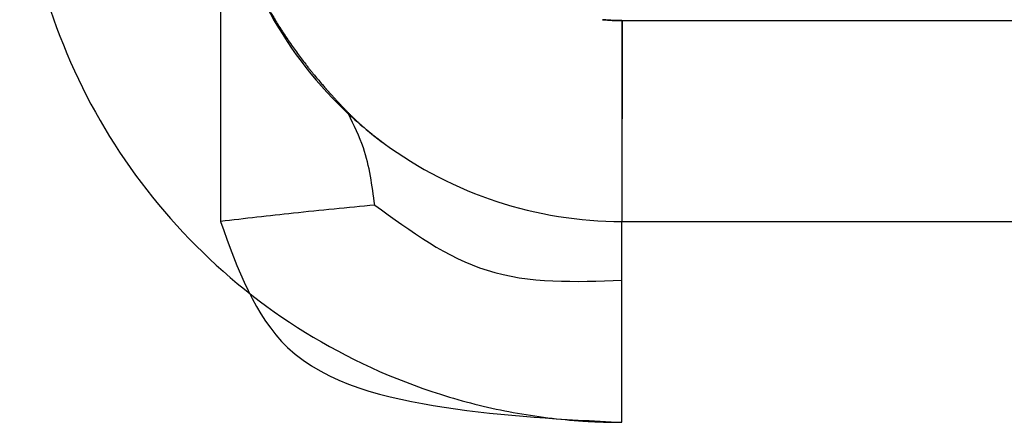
# Model space of a CAD drawing. Header units: inches. Extents: x -535 to 431, y -263 to 280.
# Tile 33 of 82: x -150.5 to -145.6, y 6.24 to 8.25. Entities that reach past the tile are written whole.
import ezdxf

# ---------------------------------------------------------------- set-up
doc = ezdxf.new("R2010")
doc.units = ezdxf.units.IN
doc.linetypes.add('DASHED', pattern=[15, 7, -8])

# ---------------------------------------------------------------- blocks, each defined once
blk = doc.blocks.new('013_G23_G27_BF_B14R_Motor_Bgr_63_EEXDe_1_1__5', base_point=(-375.5, -86.258))
at = {"color": 7, "linetype": 'Continuous'}
for p, q in [((-149.5, 9.2002), (-149.5, 7.242)), ((-147.5, 7.242), (-113, 7.242))]:
    blk.add_line(p, q, dxfattribs=at)
at = {"color": 1, "linetype": 'Continuous'}
for p, q in [((-147.5, 8.242), (-147.5, 7.242)), ((-147.5, 8.242), (-147.4998, 8.242)), ((-147.4998, 8.242), (-113, 8.242))]:
    blk.add_line(p, q, dxfattribs=at)
at = {"color": 7, "linetype": 'Continuous'}
for start, end in [(-153.4349, -135), (-135, -126.3442), (-126.3442, -90)]:
    blk.add_arc((-147.5, 9.242), 2, start, end, dxfattribs=at)
at = {"color": 1, "linetype": 'Continuous'}
blk.add_arc((-147.5, 9.242), 1, -95.5385, -90, dxfattribs=at)
at = {"color": 1, "linetype": 'DASHED'}
for points, knots in [([(-150.5, 9.2424), (-150.4998, 9.2137), (-150.4993, 9.1562), (-150.4916, 8.9825), (-150.4615, 8.722), (-150.351, 8.2543), (-150.1029, 7.6893), (-149.6433, 7.0992), (-149.0533, 6.6394), (-148.4885, 6.3913), (-148.0212, 6.2807), (-147.7609, 6.2505), (-147.587, 6.2428), (-147.5293, 6.2423), (-147.5004, 6.242)], [0, 0, 0, 0, 0.08616, 0.172274, 0.521578, 0.87093, 1.611483, 2.352036, 3.092588, 3.833141, 4.181973, 4.530753, 4.617373, 4.703939, 4.703939, 4.703939, 4.703939]), ([(-149.4207, 8.6846), (-149.4182, 8.6762), (-149.4132, 8.6591), (-149.3958, 8.604), (-149.3663, 8.5217), (-149.322, 8.4195), (-149.2749, 8.3264), (-149.2211, 8.2325), (-149.1553, 8.1313), (-149.0894, 8.042), (-149.028, 7.9653), (-148.9867, 7.9167), (-148.951, 7.8763), (-148.9289, 7.852), (-148.9091, 7.8306), (-148.8965, 7.8174), (-148.8882, 7.8086), (-148.8848, 7.8051), (-148.8831, 7.8033)], [0, 0, 0, 0, 0.026354, 0.053572, 0.173287, 0.288435, 0.387401, 0.486131, 0.613016, 0.749287, 0.818829, 0.907985, 0.940399, 0.980634, 1.006426, 1.027938, 1.03535, 1.042681, 1.042681, 1.042681, 1.042681]), ([(-147.5, 8.242), (-147.508, 8.2421), (-147.5241, 8.2422), (-147.5483, 8.2431), (-147.5724, 8.2445), (-147.5885, 8.246), (-147.5965, 8.2467)], [0, 0, 0, 0, 0.02411132, 0.04822291, 0.07245019, 0.09666165, 0.09666165, 0.09666165, 0.09666165]), ([(-147.4998, 8.242), (-147.4998, 8.2394), (-147.4998, 8.2342), (-147.4998, 8.2263), (-147.4998, 8.2184), (-147.4998, 8.2104), (-147.4998, 8.2025), (-147.4998, 8.1945), (-147.4998, 8.1865), (-147.4998, 8.1784), (-147.4998, 8.1704), (-147.4998, 8.1623), (-147.4998, 8.1542), (-147.4998, 8.1461), (-147.4998, 8.138), (-147.4998, 8.1298), (-147.4998, 8.1217), (-147.4998, 8.1135), (-147.4998, 8.1053), (-147.4998, 8.0971), (-147.4998, 8.0889), (-147.4998, 8.0807), (-147.4998, 8.0724), (-147.4998, 8.0642), (-147.4998, 8.0559), (-147.4998, 8.0477), (-147.4998, 8.0394), (-147.4998, 8.0311), (-147.4998, 8.0228), (-147.4998, 8.0145), (-147.4998, 8.0063), (-147.4998, 7.998), (-147.4998, 7.9897), (-147.4998, 7.9814), (-147.4998, 7.9731), (-147.4998, 7.9648), (-147.4998, 7.9565), (-147.4998, 7.9482), (-147.4998, 7.94), (-147.4998, 7.9317), (-147.4998, 7.9234), (-147.4998, 7.9151), (-147.4998, 7.9069), (-147.4998, 7.8986), (-147.4998, 7.8904), (-147.4998, 7.8822), (-147.4998, 7.8748), (-147.4998, 7.8683), (-147.4998, 7.8628), (-147.4998, 7.8572), (-147.4998, 7.8516), (-147.4998, 7.846), (-147.4998, 7.8405), (-147.4998, 7.8349), (-147.4998, 7.8294), (-147.4998, 7.8239), (-147.4998, 7.8183), (-147.4998, 7.8128), (-147.4998, 7.8073), (-147.4998, 7.8019), (-147.4998, 7.7964), (-147.4998, 7.7909), (-147.4998, 7.7855), (-147.4998, 7.78), (-147.4998, 7.7746), (-147.4998, 7.7692), (-147.4998, 7.7638), (-147.4998, 7.7584), (-147.4998, 7.753), (-147.4999, 7.7476), (-147.4999, 7.7423), (-147.4999, 7.7369), (-147.4999, 7.7316), (-147.4999, 7.7263), (-147.4999, 7.721), (-147.4999, 7.7158), (-147.4999, 7.7105), (-147.4999, 7.7053), (-147.4999, 7.7), (-147.4999, 7.6948), (-147.4999, 7.6896), (-147.4999, 7.6845), (-147.4999, 7.6793), (-147.4999, 7.6742), (-147.4999, 7.6691), (-147.4999, 7.664), (-147.4999, 7.6589), (-147.4999, 7.6538), (-147.4999, 7.6488), (-147.4999, 7.6438), (-147.4999, 7.6388), (-147.4999, 7.6338), (-147.4999, 7.6289), (-147.4999, 7.624), (-147.4999, 7.619), (-147.4999, 7.6142), (-147.4999, 7.6093), (-147.4999, 7.6045), (-147.4999, 7.5997), (-147.4999, 7.5949), (-147.4999, 7.5901), (-147.4999, 7.5854), (-147.4999, 7.5806), (-147.4999, 7.576), (-147.4999, 7.5713), (-147.4999, 7.5666), (-147.4999, 7.562), (-147.4999, 7.5574), (-147.4999, 7.5529), (-147.4999, 7.5484), (-147.4999, 7.5439), (-147.4999, 7.5394), (-147.4999, 7.5351), (-147.4999, 7.5311), (-147.4999, 7.5272), (-147.4999, 7.5234), (-147.4999, 7.5197), (-147.4999, 7.5159), (-147.4999, 7.5122), (-147.4999, 7.5084), (-147.4999, 7.5047), (-147.4999, 7.5011), (-147.4999, 7.4974), (-147.4999, 7.4938), (-147.4999, 7.4902), (-147.4999, 7.4866), (-147.4999, 7.4831), (-147.4999, 7.4795), (-147.4999, 7.476), (-147.4999, 7.4726), (-147.4999, 7.4691), (-147.4999, 7.4657), (-147.4999, 7.4623), (-147.4999, 7.4589), (-147.4999, 7.4555), (-147.4999, 7.4522), (-147.4999, 7.4489), (-147.4999, 7.4456), (-147.4999, 7.4423), (-147.4999, 7.4391), (-147.4999, 7.4358), (-147.4999, 7.4327), (-147.4999, 7.4295), (-147.4999, 7.4263), (-147.4999, 7.4232), (-147.4999, 7.4201), (-147.4999, 7.4171), (-147.4999, 7.414), (-147.4999, 7.411), (-147.4999, 7.408), (-147.4999, 7.4051), (-147.4999, 7.4021), (-147.4999, 7.3992), (-147.4999, 7.3963), (-147.4999, 7.3935), (-147.4999, 7.3906), (-147.4999, 7.3878), (-147.4999, 7.385), (-147.4999, 7.3823), (-147.4999, 7.3796), (-147.4999, 7.3769), (-147.4999, 7.3742), (-147.4999, 7.3715), (-147.4999, 7.3689), (-147.4999, 7.3663), (-147.4999, 7.3637), (-147.4999, 7.3612), (-147.4999, 7.3587), (-147.4999, 7.3562), (-147.4999, 7.3537), (-147.4999, 7.3513), (-147.4999, 7.3489), (-147.4999, 7.3465), (-147.4999, 7.3442), (-147.4999, 7.3418), (-147.4999, 7.3395), (-147.4999, 7.3373), (-147.4999, 7.335), (-147.4999, 7.3328), (-147.4999, 7.3306), (-147.4999, 7.3285), (-147.4999, 7.3263), (-147.4999, 7.3242), (-147.4999, 7.3222), (-147.4999, 7.3201), (-147.4999, 7.3181), (-147.4999, 7.3161), (-147.4999, 7.3142), (-147.4999, 7.3122), (-147.4999, 7.3103), (-147.4999, 7.3085), (-147.4999, 7.3066), (-147.4999, 7.3048), (-147.4999, 7.303), (-147.4999, 7.3012), (-147.4999, 7.2995), (-147.4999, 7.2977), (-147.4999, 7.296), (-147.4999, 7.2944), (-147.4999, 7.2927), (-147.4999, 7.2911), (-147.4999, 7.2896), (-147.4999, 7.288), (-147.4999, 7.2865), (-147.4999, 7.285), (-147.4999, 7.2835), (-147.4999, 7.2821), (-147.4999, 7.2806), (-147.4999, 7.2792), (-147.4999, 7.2779), (-147.5, 7.2765), (-147.5, 7.2752), (-147.5, 7.2739), (-147.5, 7.2727), (-147.5, 7.2715), (-147.5, 7.2703), (-147.5, 7.2691), (-147.5, 7.2679), (-147.5, 7.2668), (-147.5, 7.2657), (-147.5, 7.2646), (-147.5, 7.2636), (-147.5, 7.2626), (-147.5, 7.2616), (-147.5, 7.2606), (-147.5, 7.2596), (-147.5, 7.2587), (-147.5, 7.2578), (-147.5, 7.2569), (-147.5, 7.256), (-147.5, 7.2551), (-147.5, 7.2543), (-147.5, 7.2535), (-147.5, 7.2527), (-147.5, 7.252), (-147.5, 7.2513), (-147.5, 7.2506), (-147.5, 7.2499), (-147.5, 7.2493), (-147.5, 7.2487), (-147.5, 7.2481), (-147.5, 7.2476), (-147.5, 7.247), (-147.5, 7.2466), (-147.5, 7.2461), (-147.5, 7.2456), (-147.5, 7.2452), (-147.5, 7.2448), (-147.5, 7.2445), (-147.5, 7.2441), (-147.5, 7.2438), (-147.5, 7.2435), (-147.5, 7.2433), (-147.5, 7.243), (-147.5, 7.2428), (-147.5, 7.2426), (-147.5, 7.2425), (-147.5, 7.2423), (-147.5, 7.2422), (-147.5, 7.2421), (-147.5, 7.2421), (-147.5, 7.242), (-147.5, 7.242), (-147.5, 7.242)], [0, 0, 0, 0, 0.007861, 0.015749, 0.023663, 0.031603, 0.039567, 0.047555, 0.055566, 0.063598, 0.071652, 0.079725, 0.087818, 0.095929, 0.104057, 0.112202, 0.120363, 0.128539, 0.136728, 0.14493, 0.153145, 0.161371, 0.169607, 0.177853, 0.186107, 0.194369, 0.202638, 0.210913, 0.219193, 0.227477, 0.235764, 0.244054, 0.252345, 0.260638, 0.26893, 0.27722, 0.285509, 0.293795, 0.302077, 0.310355, 0.318627, 0.326893, 0.335151, 0.343402, 0.351643, 0.359874, 0.368095, 0.373689, 0.379276, 0.384856, 0.390428, 0.395992, 0.401548, 0.407095, 0.412633, 0.418162, 0.423682, 0.429191, 0.43469, 0.440179, 0.445656, 0.451122, 0.456577, 0.46202, 0.46745, 0.472868, 0.478272, 0.483664, 0.489041, 0.494405, 0.499755, 0.50509, 0.51041, 0.515714, 0.521003, 0.526276, 0.531533, 0.536773, 0.541996, 0.547202, 0.55239, 0.55756, 0.562712, 0.567845, 0.57296, 0.578055, 0.58313, 0.588186, 0.593221, 0.598235, 0.603229, 0.608201, 0.613151, 0.61808, 0.622986, 0.62787, 0.632731, 0.637568, 0.642382, 0.647172, 0.651937, 0.656678, 0.661394, 0.666085, 0.67075, 0.675389, 0.680001, 0.684588, 0.689147, 0.693678, 0.698183, 0.702659, 0.707107, 0.710959, 0.714789, 0.718596, 0.72238, 0.726142, 0.729881, 0.733597, 0.73729, 0.74096, 0.744607, 0.74823, 0.751831, 0.755407, 0.758961, 0.762491, 0.765997, 0.769479, 0.772937, 0.776372, 0.779783, 0.783169, 0.786531, 0.789869, 0.793183, 0.796472, 0.799737, 0.802977, 0.806192, 0.809382, 0.812548, 0.815689, 0.818804, 0.821895, 0.82496, 0.828, 0.831015, 0.834004, 0.836967, 0.839905, 0.842817, 0.845704, 0.848564, 0.851399, 0.854207, 0.856989, 0.859745, 0.862475, 0.865178, 0.867854, 0.870504, 0.873128, 0.875724, 0.878294, 0.880837, 0.883353, 0.885841, 0.888303, 0.890737, 0.893144, 0.895523, 0.897875, 0.900199, 0.902496, 0.904764, 0.907005, 0.909218, 0.911403, 0.913559, 0.915687, 0.917788, 0.919859, 0.921902, 0.923917, 0.925903, 0.92786, 0.929788, 0.931699, 0.933582, 0.935438, 0.937265, 0.939065, 0.940838, 0.942583, 0.944301, 0.945991, 0.947654, 0.94929, 0.950898, 0.952479, 0.954033, 0.95556, 0.95706, 0.958533, 0.959979, 0.961398, 0.96279, 0.964155, 0.965493, 0.966805, 0.96809, 0.969348, 0.97058, 0.971785, 0.972964, 0.974117, 0.975242, 0.976342, 0.977415, 0.978462, 0.979483, 0.980478, 0.981446, 0.982389, 0.983305, 0.984246, 0.985158, 0.986041, 0.986896, 0.987723, 0.988522, 0.989293, 0.990035, 0.990751, 0.991438, 0.992098, 0.99273, 0.993335, 0.993913, 0.994464, 0.994988, 0.995485, 0.995955, 0.996399, 0.996816, 0.997207, 0.997571, 0.99791, 0.998222, 0.998509, 0.99877, 0.999006, 0.999216, 0.999401, 0.999561, 0.999696, 0.999806, 0.999891, 0.999952, 0.999988, 1, 1, 1, 1]), ([(-148.8831, 7.8033), (-148.8866, 7.8068), (-148.8933, 7.8134), (-148.9023, 7.8204), (-148.9088, 7.8246), (-148.9121, 7.8265), (-148.9137, 7.8275), (-148.9142, 7.8278)], [0, 0, 0, 0, 0.01473357, 0.02823274, 0.03407038, 0.03790795, 0.03973806, 0.03973806, 0.03973806, 0.03973806]), ([(-148.8617, 7.7772), (-148.8653, 7.7821), (-148.8719, 7.7912), (-148.8796, 7.7995), (-148.8831, 7.8033)], [0, 0, 0, 0, 0.01820362, 0.03381813, 0.03381813, 0.03381813, 0.03381813]), ([(-148.8831, 7.8033), (-148.8704, 7.7904), (-148.8454, 7.7649), (-148.8078, 7.7299), (-148.7709, 7.6978), (-148.7465, 7.6782), (-148.7343, 7.6684)], [0, 0, 0, 0, 0.0543709, 0.1071672, 0.1540207, 0.2009898, 0.2009898, 0.2009898, 0.2009898]), ([(-148.7343, 7.6684), (-148.7303, 7.6653), (-148.7223, 7.659), (-148.7101, 7.6497), (-148.6978, 7.6403), (-148.6895, 7.6342), (-148.6853, 7.6311)], [0, 0, 0, 0, 0.01522852, 0.0305187, 0.04604483, 0.06163899, 0.06163899, 0.06163899, 0.06163899]), ([(-147.5004, 6.242), (-147.5004, 6.2455), (-147.5004, 6.2525), (-147.5004, 6.2629), (-147.5004, 6.2734), (-147.5004, 6.284), (-147.5004, 6.2945), (-147.5004, 6.3052), (-147.5004, 6.3158), (-147.5004, 6.3265), (-147.5004, 6.3372), (-147.5004, 6.348), (-147.5004, 6.3588), (-147.5004, 6.3696), (-147.5004, 6.3805), (-147.5004, 6.3913), (-147.5004, 6.4022), (-147.5004, 6.4131), (-147.5004, 6.424), (-147.5004, 6.4349), (-147.5004, 6.4459), (-147.5004, 6.4568), (-147.5003, 6.4678), (-147.5003, 6.4788), (-147.5003, 6.4897), (-147.5003, 6.5007), (-147.5003, 6.5117), (-147.5003, 6.5227), (-147.5003, 6.5336), (-147.5003, 6.5446), (-147.5003, 6.5555), (-147.5003, 6.5665), (-147.5003, 6.5774), (-147.5003, 6.5883), (-147.5003, 6.5992), (-147.5003, 6.609), (-147.5003, 6.6175), (-147.5003, 6.6249), (-147.5003, 6.6322), (-147.5003, 6.6396), (-147.5003, 6.6469), (-147.5003, 6.6542), (-147.5003, 6.6615), (-147.5003, 6.6688), (-147.5003, 6.6761), (-147.5003, 6.6833), (-147.5003, 6.6905), (-147.5003, 6.6977), (-147.5003, 6.7049), (-147.5003, 6.7121), (-147.5003, 6.7192), (-147.5003, 6.7263), (-147.5003, 6.7334), (-147.5003, 6.7405), (-147.5003, 6.7475), (-147.5003, 6.7546), (-147.5003, 6.7615), (-147.5003, 6.7685), (-147.5003, 6.7754), (-147.5003, 6.7823), (-147.5003, 6.7892), (-147.5003, 6.7961), (-147.5003, 6.8029), (-147.5003, 6.8097), (-147.5003, 6.8164), (-147.5003, 6.8231), (-147.5002, 6.8298), (-147.5002, 6.8364), (-147.5002, 6.843), (-147.5002, 6.8496), (-147.5002, 6.8562), (-147.5002, 6.8626), (-147.5002, 6.8691), (-147.5002, 6.8755), (-147.5002, 6.8819), (-147.5002, 6.8882), (-147.5002, 6.8945), (-147.5002, 6.9008), (-147.5002, 6.907), (-147.5002, 6.9131), (-147.5002, 6.9192), (-147.5002, 6.9253), (-147.5002, 6.9313), (-147.5002, 6.9373), (-147.5002, 6.9432), (-147.5002, 6.9489), (-147.5002, 6.9542), (-147.5002, 6.9592), (-147.5002, 6.9641), (-147.5002, 6.9691), (-147.5002, 6.9739), (-147.5002, 6.9788), (-147.5002, 6.9836), (-147.5002, 6.9884), (-147.5002, 6.9931), (-147.5002, 6.9978), (-147.5002, 7.0024), (-147.5002, 7.007), (-147.5002, 7.0116), (-147.5002, 7.0161), (-147.5002, 7.0206), (-147.5002, 7.0251), (-147.5002, 7.0295), (-147.5002, 7.0338), (-147.5002, 7.0381), (-147.5002, 7.0424), (-147.5002, 7.0467), (-147.5002, 7.0508), (-147.5002, 7.055), (-147.5002, 7.0591), (-147.5002, 7.0632), (-147.5002, 7.0672), (-147.5002, 7.0712), (-147.5002, 7.0751), (-147.5002, 7.079), (-147.5002, 7.0828), (-147.5002, 7.0866), (-147.5002, 7.0904), (-147.5002, 7.0941), (-147.5002, 7.0978), (-147.5002, 7.1014), (-147.5002, 7.105), (-147.5002, 7.1085), (-147.5002, 7.112), (-147.5002, 7.1154), (-147.5002, 7.1188), (-147.5002, 7.1221), (-147.5002, 7.1255), (-147.5002, 7.1287), (-147.5002, 7.1319), (-147.5002, 7.1351), (-147.5001, 7.1382), (-147.5001, 7.1413), (-147.5001, 7.1443), (-147.5001, 7.1472), (-147.5001, 7.1502), (-147.5001, 7.153), (-147.5001, 7.1559), (-147.5001, 7.1586), (-147.5001, 7.1614), (-147.5001, 7.1641), (-147.5001, 7.1667), (-147.5001, 7.1693), (-147.5001, 7.1718), (-147.5001, 7.1743), (-147.5001, 7.1767), (-147.5001, 7.1792), (-147.5001, 7.1815), (-147.5001, 7.1838), (-147.5001, 7.1861), (-147.5001, 7.1883), (-147.5001, 7.1905), (-147.5001, 7.1926), (-147.5001, 7.1947), (-147.5001, 7.1967), (-147.5001, 7.1987), (-147.5001, 7.2006), (-147.5001, 7.2025), (-147.5001, 7.2043), (-147.5001, 7.2061), (-147.5001, 7.2079), (-147.5001, 7.2096), (-147.5001, 7.2112), (-147.5001, 7.2128), (-147.5001, 7.2144), (-147.5001, 7.2159), (-147.5001, 7.2174), (-147.5001, 7.2188), (-147.5001, 7.2202), (-147.5001, 7.2216), (-147.5001, 7.2229), (-147.5001, 7.2241), (-147.5001, 7.2253), (-147.5001, 7.2265), (-147.5001, 7.2277), (-147.5001, 7.2288), (-147.5001, 7.2299), (-147.5001, 7.2309), (-147.5001, 7.2318), (-147.5001, 7.2328), (-147.5001, 7.2336), (-147.5001, 7.2345), (-147.5, 7.2353), (-147.5, 7.236), (-147.5, 7.2367), (-147.5, 7.2374), (-147.5, 7.238), (-147.5, 7.2385), (-147.5, 7.2391), (-147.5, 7.2395), (-147.5, 7.24), (-147.5, 7.2404), (-147.5, 7.2407), (-147.5, 7.241), (-147.5, 7.2413), (-147.5, 7.2415), (-147.5, 7.2417), (-147.5, 7.2418), (-147.5, 7.2419), (-147.5, 7.242), (-147.5, 7.242), (-147.5, 7.242)], [0, 0, 0, 0, 0.01041, 0.020867, 0.031369, 0.041914, 0.0525, 0.063125, 0.073787, 0.084483, 0.095213, 0.105972, 0.116761, 0.127576, 0.138416, 0.149278, 0.16016, 0.171061, 0.181979, 0.19291, 0.203854, 0.214809, 0.225771, 0.236739, 0.247712, 0.258687, 0.269661, 0.280634, 0.291602, 0.302564, 0.313519, 0.324462, 0.335394, 0.346311, 0.357212, 0.368095, 0.375477, 0.382848, 0.390205, 0.397548, 0.404877, 0.412191, 0.419488, 0.426768, 0.434031, 0.441275, 0.4485, 0.455705, 0.462889, 0.470052, 0.477192, 0.48431, 0.491403, 0.498472, 0.505516, 0.512533, 0.519524, 0.526487, 0.533421, 0.540327, 0.547202, 0.554046, 0.56086, 0.56764, 0.574388, 0.581102, 0.587782, 0.594426, 0.601034, 0.607605, 0.614139, 0.620634, 0.62709, 0.633506, 0.639882, 0.646216, 0.652508, 0.658756, 0.664961, 0.671122, 0.677237, 0.683306, 0.689328, 0.695303, 0.70123, 0.707107, 0.71215, 0.717154, 0.72212, 0.727046, 0.731934, 0.736782, 0.74159, 0.746359, 0.751088, 0.755776, 0.760424, 0.765032, 0.769599, 0.774124, 0.778609, 0.783053, 0.787454, 0.791815, 0.796133, 0.800409, 0.804643, 0.808834, 0.812983, 0.817088, 0.821151, 0.825171, 0.829147, 0.833079, 0.836967, 0.840812, 0.844612, 0.848368, 0.852079, 0.855745, 0.859366, 0.862942, 0.866473, 0.869958, 0.873398, 0.876791, 0.880138, 0.883439, 0.886693, 0.889901, 0.893061, 0.896175, 0.899241, 0.902259, 0.90523, 0.908153, 0.911028, 0.913854, 0.916632, 0.919362, 0.922042, 0.924674, 0.927256, 0.929788, 0.932286, 0.934737, 0.93714, 0.939496, 0.941804, 0.944066, 0.94628, 0.948447, 0.950568, 0.952641, 0.954668, 0.956649, 0.958583, 0.960471, 0.962313, 0.964108, 0.965858, 0.967561, 0.969219, 0.970832, 0.972398, 0.97392, 0.975396, 0.976826, 0.978212, 0.979553, 0.980848, 0.982099, 0.983305, 0.984509, 0.985666, 0.986776, 0.987839, 0.988856, 0.989826, 0.990751, 0.991629, 0.992463, 0.993251, 0.993994, 0.994692, 0.995346, 0.995955, 0.996521, 0.997042, 0.997521, 0.997956, 0.998348, 0.998698, 0.999006, 0.999271, 0.999495, 0.999678, 0.999819, 0.99992, 0.99998, 1, 1, 1, 1])]:
    blk.add_open_spline(points, degree=3, knots=knots, dxfattribs=at)
at = {"color": 1, "linetype": 'Continuous'}
for points, knots in [([(-148.7312, 7.3237), (-148.7443, 7.4203), (-148.7656, 7.5784), (-148.8348, 7.7215), (-148.8617, 7.7772)], [0, 0, 0, 0, 0.2898279, 0.4744296, 0.4744296, 0.4744296, 0.4744296]), ([(-148.7312, 7.3237), (-148.8664, 7.3105), (-149.1229, 7.2856), (-149.3789, 7.256), (-149.5, 7.242)], [0, 0, 0, 0, 0.4074314, 0.7731062, 0.7731062, 0.7731062, 0.7731062]), ([(-148.7312, 7.3237), (-148.5518, 7.1927), (-148.1854, 6.9254), (-147.7315, 6.9411), (-147.5, 6.9491)], [0, 0, 0, 0, 0.646885, 1.320565, 1.320565, 1.320565, 1.320565]), ([(-147.5, 6.9491), (-147.5, 6.9906), (-147.5, 7.0628), (-147.5, 7.1478), (-147.5, 7.204), (-147.5, 7.2293), (-147.5, 7.242)], [0, 0, 0, 0, 0.1243628, 0.2167728, 0.254833, 0.2928932, 0.2928932, 0.2928932, 0.2928932]), ([(-147.5, 6.242), (-147.5, 6.3071), (-147.5, 6.4346), (-147.5, 6.6198), (-147.5, 6.7905), (-147.5, 6.8986), (-147.5, 6.9491)], [0, 0, 0, 0, 0.1950903, 0.3826835, 0.5555702, 0.7071068, 0.7071068, 0.7071068, 0.7071068])]:
    blk.add_open_spline(points, degree=3, knots=knots, dxfattribs=at)
at = {"color": 7, "linetype": 'Continuous'}
blk.add_open_spline([(-149.5, 7.242), (-149.4146, 7.0061), (-149.2292, 6.4936), (-148.3528, 6.2844), (-147.7903, 6.2565), (-147.5, 6.242)], degree=3, knots=[0, 0, 0, 0, 0.710851, 1.544718, 2.434375, 2.434375, 2.434375, 2.434375], dxfattribs=at)
blk = doc.blocks.new('Vordans1', base_point=(-218.75, 13))
blk.add_blockref('013_G23_G27_BF_B14R_Motor_Bgr_63_EEXDe_1_1__5', (-375.5, -86.258))

msp = doc.modelspace()

# ---------------------------------------------------------------- block references
msp.add_blockref('Vordans1', (-218.75, 13))

doc.saveas('drawing.dxf')
